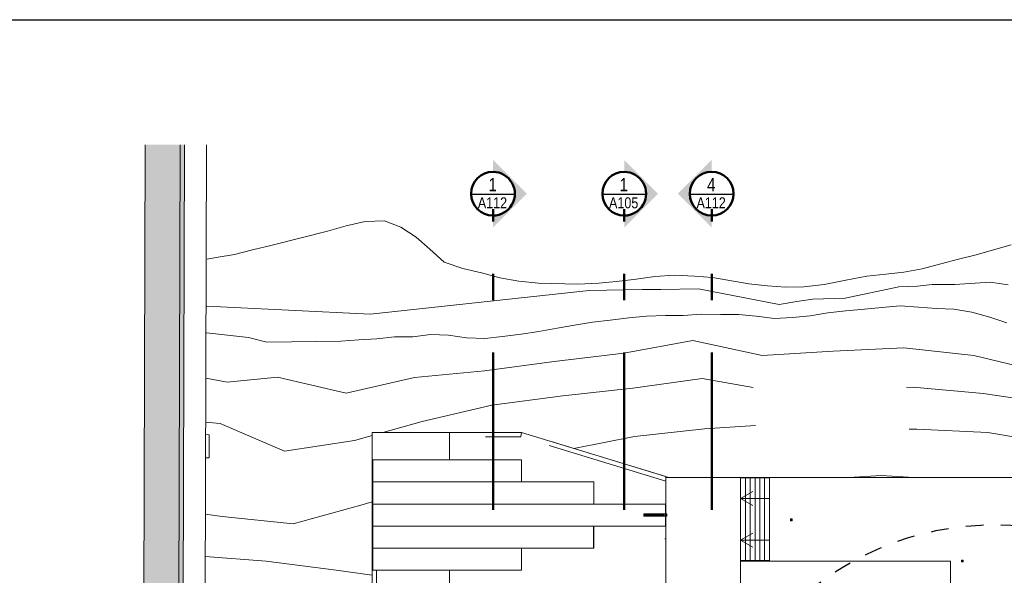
# Model space of a CAD drawing. Header units: metres. Extents: x -373759 to -373409, y 810976 to 811228.
# Tile 16 of 153: x -373726 to -373669, y 811131 to 811163. Entities that reach past the tile are written whole.
import ezdxf

# ---------------------------------------------------------------- set-up
doc = ezdxf.new("R2010")
doc.units = ezdxf.units.M
doc.header["$XCLIPFRAME"] = 2
doc.linetypes.add('LINHA DE CORTE', pattern=[16.5, 9, -3, 1.5, -3])
doc.linetypes.add('TRAÇO 1mm', pattern=[2, 1, -1])
for name, color, linetype, lineweight, true_color in [('A-DETL', 7, 'Continuous', 5, 0x00a600), ('A-DETL-MBND', 9, 'Continuous', 5, 0x808080), ('BASE ALAMEDA JULIO MULLER 1_explodidoR01_dwg', 7, 'Continuous', 5, 0x767676), ('Curva_Intermediária', 7, 'Continuous', 9, 0x656565), ('Curva_Mestra', 7, 'Continuous', 40, 0xa55200), ('Rio_Perene', 150, 'Continuous', 211, 0x007fff)]:
    doc.layers.add(name, color=color, linetype=linetype, lineweight=lineweight, true_color=true_color)
for name, color, linetype, lineweight in [('A-FLOR', 7, 'Continuous', 5), ('A-FLOR-LEVL', 7, 'Continuous', 5), ('A-FLOR-PATT', 7, 'Continuous', 5), ('A-WALL-PATT', 7, 'Continuous', 18), ('G-ANNO-SYMB', 7, 'Continuous', 5), ('I-WALL', 7, 'Continuous', 5), ('S-COLS', 7, 'Continuous', 5), ('S-STRS', 7, 'Continuous', 5)]:
    doc.layers.add(name, color=color, linetype=linetype, lineweight=lineweight)
doc.styles.add('Arial', font='arial.ttf', dxfattribs={"width": 4.1, "height": 750})
doc.styles.add('Swis721 Cn BT', font='swissc.ttf', dxfattribs={"height": 750})
doc.styles.add('Swis721 Cn BT_1', font='swissc.ttf', dxfattribs={"height": 625})
picture_1 = doc.add_image_def('image1.jpg', size_in_pixel=(999, 584))

# ---------------------------------------------------------------- blocks, each defined once
blk = doc.blocks.new('BASE ALAMEDA JULIO MULLER 1_explodidoR01_dwg-478056-PISTA INFERIOR PARTE 1')
at = {"layer": 'Curva_Intermediária', "color": 9, "lineweight": 5, "true_color": 0xc0c0c0, "flags": 128}
for points in [[(-33070, 932563), (-34014, 932995), (-35997, 933432), (-37243, 933778), (-38080, 933919), (-39120, 934167), (-40122, 934232), (-42242, 934384), (-44061, 934839), (-44958, 934955), (-45973, 935067), (-50159, 937179), (-52247, 937731), (-53254, 938019), (-56206, 938787), (-68622, 940903), (-77482, 943891)], [(-33735, 930507), (-34583, 931075), (-35494, 931627), (-36438, 932075), (-37390, 932387), (-38350, 932739), (-39334, 933107), (-40367, 933299), (-41358, 933483), (-42399, 933667), (-43422, 933835), (-44438, 933955), (-45446, 934139), (-46446, 934363), (-47422, 934787), (-48367, 935155), (-49350, 935419), (-50390, 935747), (-51422, 935947), (-52399, 936227), (-53454, 936483), (-54446, 936667), (-55510, 936843), (-56510, 936995), (-57551, 937115), (-58551, 937219), (-59606, 937331), (-60622, 937459), (-61678, 937619), (-62694, 937787), (-63678, 938107), (-64639, 938531), (-65622, 938843), (-66630, 938995), (-67639, 939291), (-68639, 939451), (-69639, 939667), (-70646, 939883), (-74736, 940986), (-75664, 941522), (-77914, 942432)], [(1432, 910335), (-3396, 911362), (-7108, 912946), (-11592, 915988), (-14646, 918171), (-18046, 920307), (-21422, 922491), (-25247, 923707), (-28791, 925611), (-32519, 927219), (-36063, 929211), (-39782, 930739), (-43735, 931643), (-47703, 932523), (-51286, 934435), (-55270, 934795), (-59238, 935435), (-63206, 936003), (-67159, 936731), (-71174, 936931), (-74686, 938891), (-77541, 939387), (-78649, 939941)], [(-70393, 934201), (-71454, 934203), (-75463, 934699), (-78574, 937227), (-79351, 937531)], [(-48704, 930909), (-51358, 932195), (-55334, 932739), (-59286, 933411), (-63350, 934003), (-67438, 934195), (-69775, 934200)], [(-72573, 926515), (-74486, 927339), (-78182, 928939), (-81472, 930139)], [(-40271, 928505), (-39887, 928419), (-36142, 926987), (-32431, 925323)], [(-41252, 923440), (-43030, 924051), (-44833, 924455)]]:
    blk.add_lwpolyline(points, dxfattribs=at)
at = {"layer": 'Curva_Mestra', "color": 9, "lineweight": 5, "true_color": 0xc0c0c0, "flags": 128}
for points in [[(-71432, 930536), (-72102, 930539), (-76134, 930563), (-79910, 932075), (-80804, 932468)], [(-49161, 928760), (-52030, 929379), (-55990, 930043), (-59513, 930342)], [(-32855, 923043), (-36502, 924763), (-40342, 926051), (-40770, 926181)]]:
    blk.add_lwpolyline(points, dxfattribs=at)
at = {"layer": 'Rio_Perene', "color": 9, "lineweight": 5, "true_color": 0xc0c0c0, "flags": 128}
blk.add_lwpolyline([(-76717, 946481), (-76205, 946427), (-75149, 946315), (-74093, 946283), (-72926, 946235), (-69677, 946139), (-68557, 946139), (-67438, 946091), (-66382, 945819), (-65565, 945211), (-64894, 944427), (-64318, 943547), (-63725, 942619), (-62797, 941979), (-61853, 941451), (-60926, 940891), (-59933, 940411), (-58877, 939995), (-56717, 939323), (-55565, 939051), (-54573, 938859), (-53581, 938699), (-52382, 938539), (-51277, 938315), (-50189, 937947), (-49213, 937579), (-47325, 936683), (-46318, 936267), (-45357, 935915), (-44333, 935643), (-43181, 935467), (-41933, 935355), (-40717, 935259), (-39629, 935067), (-38622, 934891), (-37549, 934795), (-36445, 934779), (-35405, 934763), (-34365, 934731), (-33325, 934731), (-32285, 934731)], dxfattribs=at)
blk = doc.blocks.new('_EST_ PILAR METÁLICO COM ILUMINAÇÃO - 150 x 150-4199398-PISTA INFERIOR PARTE 1')
at = {"layer": 'S-COLS', "lineweight": 20, "true_color": 0x800000}
for points in [[(-60, 1218), (60, 1218), (60, 1227), (-60, 1227)], [(-60, 1049), (60, 1049), (60, 1218), (-60, 1218)], [(-60, 1045), (60, 1045), (60, 1049), (-60, 1049)], [(-60, 725), (60, 725), (60, 1045), (-60, 1045), (-60, 841)], [(-60, 721), (60, 721), (60, 725), (-60, 725)], [(-60, 402), (60, 402), (60, 721), (-60, 721)], [(-60, 398), (60, 398), (60, 402), (-60, 402)], [(-60, 78), (60, 78), (60, 398), (-60, 398)]]:
    blk.add_hatch(color=16, dxfattribs=at).paths.add_polyline_path(points, flags=0)
at = {"layer": 'S-COLS', "color": 236, "lineweight": 20, "true_color": 0x800040}
for p, q in [((-60, 1227), (60, 1227)), ((-60, 1218), (-60, 1227)), ((-60, 1218), (-60, 1049)), ((60, 1218), (-60, 1218)), ((60, 1227), (60, 1218)), ((60, 1049), (60, 1218)), ((-60, 1049), (60, 1049)), ((-60, 1045), (-60, 1049)), ((-60, 1045), (-60, 725)), ((60, 1045), (-60, 1045)), ((-60, 725), (60, 725)), ((-60, 721), (-60, 725)), ((-60, 721), (-60, 402)), ((60, 721), (-60, 721)), ((60, 1049), (60, 1045)), ((60, 725), (60, 1045)), ((60, 725), (60, 721)), ((60, 402), (60, 721)), ((-60, 402), (60, 402)), ((-60, 398), (-60, 402)), ((-60, 398), (-60, 78)), ((60, 398), (-60, 398)), ((-60, 78), (60, 78)), ((60, 402), (60, 398)), ((60, 78), (60, 398))]:
    blk.add_line(p, q, dxfattribs=at)
at = {"layer": 'S-COLS', "lineweight": 20}
for p, q in [((-75, 75), (75, 75)), ((-75, -75), (-75, 75)), ((-70, 65), (-70, -65)), ((65, 70), (-65, 70)), ((70, -65), (70, 65)), ((75, 75), (75, -75)), ((75, -75), (-75, -75)), ((-65, -70), (65, -70))]:
    blk.add_line(p, q, dxfattribs=at)
for centre, start, end in [((-65, 65), 90, 180), ((65, 65), 0, 90), ((-65, -65), 180, 270), ((65, -65), 270, 360)]:
    blk.add_arc(centre, 5, start, end, dxfattribs=at)
blk = doc.blocks.new('_EST_ PILAR BALIZADOR - 150 x 150-4215533-PISTA INFERIOR PARTE 1')
at = {"layer": 'S-COLS', "lineweight": 20, "true_color": 0x800000}
blk.add_hatch(color=16, dxfattribs=at).paths.add_polyline_path([(50, 40), (49, 45), (40, 50), (-45, 49), (-50, 40), (-49, -45), (-40, -50), (45, -49), (50, -40)], flags=0)
at = {"layer": 'S-COLS', "color": 236, "lineweight": 20, "true_color": 0x800040}
for p, q in [((-50, 40), (-50, -40)), ((40, 50), (-40, 50)), ((50, -40), (50, 40)), ((-40, -50), (40, -50))]:
    blk.add_line(p, q, dxfattribs=at)
for centre, start, end in [((-40, 40), 90, 180), ((40, 40), 360, 90), ((-40, -40), 180, 270), ((40, -40), 270, 360)]:
    blk.add_arc(centre, 10, start, end, dxfattribs=at)
at = {"layer": 'S-COLS', "lineweight": 20}
for centre, start, end in [((-40, 40), 135, 180), ((40, 40), 45, 90), ((-40, -40), 225, 270), ((40, -40), 315, 0)]:
    blk.add_arc(centre, 10, start, end, dxfattribs=at)
blk = doc.blocks.new('_EST_ PILAR BALIZADOR - 150 x 150-V365-PISTA INFERIOR PARTE 1')
at = {"layer": 'S-COLS', "lineweight": 20, "true_color": 0x800000}
blk.add_hatch(color=16, dxfattribs=at).paths.add_polyline_path([(50, 40), (49, 45), (40, 50), (-45, 49), (-50, 40), (-49, -45), (-40, -50), (45, -49), (50, -40)], flags=0)
at = {"layer": 'S-COLS', "color": 236, "lineweight": 20, "true_color": 0x800040}
for p, q in [((-50, 40), (-50, -40)), ((40, 50), (-40, 50)), ((50, -40), (50, 40)), ((-40, -50), (40, -50))]:
    blk.add_line(p, q, dxfattribs=at)
for centre, start, end in [((-40, 40), 90, 180), ((40, 40), 360, 90), ((-40, -40), 180, 270), ((40, -40), 270, 360)]:
    blk.add_arc(centre, 10, start, end, dxfattribs=at)
at = {"layer": 'S-COLS', "lineweight": 20}
for centre, start, end in [((-40, 40), 135, 180), ((40, 40), 45, 90), ((-40, -40), 225, 270), ((40, -40), 315, 0)]:
    blk.add_arc(centre, 10, start, end, dxfattribs=at)
blk = doc.blocks.new('Section - CORTE GERAL 2-425707-PISTA INFERIOR PARTE 1')
at = {"layer": 'G-ANNO-SYMB'}
h = blk.add_hatch(color=256, dxfattribs=at)
edge = h.paths.add_edge_path(flags=0)
edge.add_line((-3.5, 7.73), (4.23, 0))
edge.add_line((4.23, 0), (1.5, 0))
edge.add_arc((-3.5, 0), 5, 0, 180)
edge.add_line((-8.5, 0), (-11.24, 0))
edge.add_line((-11.24, 0), (-3.5, 7.73))
at = {"layer": 'G-ANNO-SYMB', "lineweight": 50}
for start, end in [(360, 180), (360, 180), (180, 360), (180, 360)]:
    blk.add_arc((-3.5, 0), 5, start, end, dxfattribs=at)

msp = doc.modelspace()

# ---------------------------------------------------------------- hatches: boundary and pattern name
at = {"layer": 'A-FLOR-PATT', "true_color": 0xff9191}
msp.add_hatch(color=21, dxfattribs=at).paths.add_polyline_path([(-373473.092, 811079.202), (-373472.52, 811081.119), (-373565.769, 811108.99), (-373566.267, 811109.132), (-373566.769, 811109.262), (-373567.273, 811109.38), (-373567.78, 811109.486), (-373568.289, 811109.579), (-373568.801, 811109.661), (-373569.314, 811109.729), (-373569.829, 811109.786), (-373570.345, 811109.829), (-373570.862, 811109.861), (-373571.38, 811109.88), (-373571.898, 811109.886), (-373707.604, 811109.887), (-373707.94, 811109.893), (-373708.277, 811109.912), (-373708.613, 811109.943), (-373708.947, 811109.987), (-373709.28, 811110.044), (-373709.61, 811110.113), (-373709.983, 811110.208), (-373710.268, 811110.29), (-373710.581, 811110.394), (-373710.897, 811110.511), (-373711.209, 811110.641), (-373711.515, 811110.781), (-373711.816, 811110.934), (-373712.111, 811111.097), (-373712.446, 811111.302), (-373712.682, 811111.457), (-373712.957, 811111.652), (-373713.224, 811111.858), (-373713.483, 811112.073), (-373713.734, 811112.298), (-373713.977, 811112.533), (-373714.21, 811112.776), (-373714.435, 811113.028), (-373714.649, 811113.288), (-373714.854, 811113.556), (-373715.049, 811113.831), (-373715.272, 811114.179), (-373715.407, 811114.403), (-373715.569, 811114.698), (-373715.72, 811115), (-373715.86, 811115.307), (-373715.989, 811115.619), (-373716.105, 811115.935), (-373716.21, 811116.256), (-373716.302, 811116.58), (-373716.383, 811116.908), (-373716.451, 811117.238), (-373716.506, 811117.571), (-373716.549, 811117.905), (-373716.581, 811118.274), (-373716.605, 811118.275), (-373716.487, 811155.531), (-373718.487, 811155.531), (-373718.603, 811118.921), (-373718.598, 811118.553), (-373718.58, 811118.185), (-373718.551, 811117.818), (-373718.509, 811117.452), (-373718.455, 811117.087), (-373718.388, 811116.725), (-373718.31, 811116.365), (-373718.22, 811116.008), (-373718.117, 811115.654), (-373718.003, 811115.304), (-373717.877, 811114.958), (-373717.74, 811114.616), (-373717.591, 811114.279), (-373717.432, 811113.947), (-373717.261, 811113.621), (-373717.079, 811113.3), (-373716.887, 811112.986), (-373716.684, 811112.679), (-373716.471, 811112.378), (-373716.248, 811112.085), (-373716.015, 811111.799), (-373715.773, 811111.522), (-373715.522, 811111.252), (-373715.262, 811110.991), (-373714.985, 811110.732), (-373714.717, 811110.496), (-373714.432, 811110.263), (-373714.139, 811110.039), (-373713.839, 811109.825), (-373713.532, 811109.622), (-373713.219, 811109.428), (-373712.899, 811109.245), (-373712.573, 811109.074), (-373712.242, 811108.913), (-373711.905, 811108.763), (-373711.564, 811108.624), (-373711.218, 811108.498), (-373710.868, 811108.382), (-373710.515, 811108.279), (-373710.158, 811108.187), (-373709.798, 811108.108), (-373709.436, 811108.04), (-373709.072, 811107.985), (-373708.706, 811107.942), (-373708.277, 811107.908), (-373707.971, 811107.893), (-373707.603, 811107.887), (-373571.898, 811107.886), (-373571.428, 811107.88), (-373570.959, 811107.863), (-373570.49, 811107.835), (-373570.022, 811107.795), (-373569.556, 811107.744), (-373569.09, 811107.682), (-373568.627, 811107.608), (-373568.165, 811107.523), (-373567.705, 811107.427), (-373567.248, 811107.32), (-373566.794, 811107.202), (-373566.342, 811107.073), (-373476.303, 811080.162)], flags=0)
at = {"layer": 'A-WALL-PATT', "lineweight": 5, "true_color": 0x595959}
msp.add_hatch(color=251, dxfattribs=at).paths.add_polyline_path([(-373716.355, 811118.274), (-373716.237, 811155.531), (-373716.487, 811155.531), (-373716.605, 811118.275)], flags=0)

# ---------------------------------------------------------------- linework, layer by layer
at = {"color": 6, "linetype": 'TRAÇO 1mm', "lineweight": 30}
msp.add_circle((-373669.878, 811116.884), 16.912, dxfattribs=at)
at = {"layer": 'A-DETL', "color": 7}
for p, q in [((-373684.457, 811135.298), (-373683.765, 811135.698)), ((-373682.807, 811135.298), (-373684.457, 811135.298)), ((-373684.457, 811135.298), (-373683.765, 811134.898)), ((-373684.457, 811132.904), (-373683.765, 811133.304)), ((-373682.807, 811132.904), (-373684.457, 811132.904)), ((-373684.457, 811132.904), (-373683.765, 811132.504))]:
    msp.add_line(p, q, dxfattribs=at)
at = {"layer": 'A-DETL-MBND'}
for p, q in [((-373714.828, 811138.943), (-373715.04, 811138.945)), ((-373714.828, 811138.943), (-373714.842, 811137.62)), ((-373714.842, 811137.62), (-373715.044, 811137.623))]:
    msp.add_line(p, q, dxfattribs=at)
at = {"layer": 'A-FLOR'}
for p, q in [((-373718.487, 811155.531), (-373718.603, 811118.921)), ((-373716.487, 811155.531), (-373716.603, 811118.915)), ((-373715.103, 811118.91), (-373714.987, 811155.531)), ((-373701.102, 811139.069), (-373705.511, 811139.069)), ((-373705.511, 811139.069), (-373705.511, 811137.497)), ((-373705.511, 811137.497), (-373705.511, 811137.497)), ((-373684.457, 811136.498), (-373688.727, 811136.498)), ((-373688.727, 811136.498), (-373688.727, 811134.422)), ((-373684.457, 811130.149), (-373684.457, 811136.498)), ((-373658.345, 811136.498), (-373682.807, 811136.498)), ((-373682.807, 811136.498), (-373682.807, 811136.466)), ((-373688.727, 811134.417), (-373688.727, 811134.277)), ((-373688.727, 811134.272), (-373688.727, 811133.717)), ((-373682.807, 811131.737), (-373682.807, 811131.704))]:
    msp.add_line(p, q, dxfattribs=at)
at = {"layer": 'A-FLOR-LEVL'}
for p, q in [((-373701.102, 811137.497), (-373701.102, 811139.069)), ((-373701.102, 811139.069), (-373696.977, 811139.069)), ((-373696.977, 811139.069), (-373688.727, 811136.549)), ((-373688.727, 811134.422), (-373688.727, 811136.549)), ((-373688.727, 811134.277), (-373688.727, 811134.417)), ((-373688.727, 811132.982), (-373688.727, 811134.272)), ((-373692.857, 811133.717), (-373692.857, 811132.457)), ((-373688.727, 811133.717), (-373692.857, 811133.717)), ((-373688.727, 811133.717), (-373688.727, 811130.149)), ((-373688.793, 811132.982), (-373688.727, 811132.982)), ((-373696.977, 811132.457), (-373696.977, 811131.197)), ((-373692.857, 811132.457), (-373696.977, 811132.457)), ((-373672.457, 811131.704), (-373684.457, 811131.704)), ((-373672.457, 811131.704), (-373672.457, 811129.041)), ((-373701.102, 811131.197), (-373701.102, 811127.629)), ((-373696.977, 811131.197), (-373701.102, 811131.197))]:
    msp.add_line(p, q, dxfattribs=at)
at = {"layer": 'G-ANNO-SYMB', "linetype": 'LINHA DE CORTE', "lineweight": 50}
for p, q in [((-373698.609, 811134.643), (-373698.609, 811151.856)), ((-373691.109, 811134.643), (-373691.109, 811151.856)), ((-373686.109, 811134.643), (-373686.109, 811151.856))]:
    msp.add_line(p, q, dxfattribs=at)
at = {"layer": 'I-WALL', "lineweight": 18}
for p, q in [((-373716.487, 811155.531), (-373716.605, 811118.275)), ((-373716.355, 811118.274), (-373716.237, 811155.531))]:
    msp.add_line(p, q, dxfattribs=at)
at = {"layer": 'I-WALL'}
for p, q in [((-373699.031, 811139.069), (-373696.977, 811139.069)), ((-373697.015, 811138.819), (-373699.031, 811138.819)), ((-373696.977, 811139.069), (-373697.015, 811138.819)), ((-373688.727, 811136.288), (-373695.407, 811138.328)), ((-373695.334, 811138.567), (-373688.561, 811136.498)), ((-373705.511, 811131.197), (-373705.511, 811137.497)), ((-373705.511, 811137.497), (-373705.478, 811137.497)), ((-373705.478, 811136.754), (-373705.511, 811136.754)), ((-373684.457, 811136.498), (-373682.807, 811136.498)), ((-373684.329, 811136.466), (-373684.329, 811136.498)), ((-373683.057, 811136.466), (-373683.057, 811136.498)), ((-373705.511, 811122.862), (-373705.511, 811131.197)), ((-373705.511, 811131.197), (-373705.261, 811131.197)), ((-373705.261, 811131.197), (-373705.261, 811122.862))]:
    msp.add_line(p, q, dxfattribs=at)
at = {"layer": 'S-STRS'}
for p, q in [((-373696.977, 811137.497), (-373705.478, 811137.497)), ((-373705.478, 811137.497), (-373705.478, 811136.237)), ((-373696.977, 811137.497), (-373705.478, 811137.497)), ((-373696.977, 811137.497), (-373696.977, 811136.237)), ((-373705.478, 811136.237), (-373705.478, 811134.977)), ((-373696.977, 811136.237), (-373705.478, 811136.237)), ((-373696.977, 811136.237), (-373705.478, 811136.237)), ((-373696.977, 811136.237), (-373692.852, 811136.237)), ((-373692.852, 811136.237), (-373692.852, 811134.977)), ((-373684.457, 811131.737), (-373684.457, 811136.466)), ((-373684.182, 811136.466), (-373684.457, 811136.466)), ((-373683.907, 811136.466), (-373684.182, 811136.466)), ((-373684.182, 811131.737), (-373684.182, 811136.466)), ((-373684.182, 811131.737), (-373684.182, 811136.466)), ((-373683.632, 811136.466), (-373683.907, 811136.466)), ((-373683.907, 811131.737), (-373683.907, 811136.466)), ((-373683.907, 811131.737), (-373683.907, 811136.466)), ((-373683.357, 811136.466), (-373683.632, 811136.466)), ((-373683.632, 811131.737), (-373683.632, 811136.466)), ((-373683.632, 811131.737), (-373683.632, 811136.466)), ((-373683.082, 811136.466), (-373683.357, 811136.466)), ((-373683.357, 811131.737), (-373683.357, 811136.466)), ((-373683.357, 811131.737), (-373683.357, 811136.466)), ((-373682.807, 811136.466), (-373683.082, 811136.466)), ((-373683.082, 811131.737), (-373683.082, 811136.466)), ((-373683.082, 811131.737), (-373683.082, 811136.466)), ((-373682.807, 811131.737), (-373682.807, 811136.466)), ((-373682.807, 811131.737), (-373682.807, 811136.466)), ((-373705.478, 811134.977), (-373705.478, 811133.717)), ((-373692.852, 811134.977), (-373705.478, 811134.977)), ((-373692.852, 811134.977), (-373705.478, 811134.977)), ((-373692.852, 811134.977), (-373688.752, 811134.977)), ((-373688.752, 811134.977), (-373688.752, 811134.422)), ((-373688.752, 811134.417), (-373688.752, 811134.277)), ((-373688.752, 811134.272), (-373688.752, 811133.717)), ((-373705.478, 811133.717), (-373705.478, 811132.457)), ((-373692.852, 811133.717), (-373705.478, 811133.717)), ((-373692.852, 811133.717), (-373705.478, 811133.717)), ((-373692.852, 811133.717), (-373692.852, 811132.457)), ((-373705.478, 811132.457), (-373705.478, 811131.197)), ((-373696.977, 811132.457), (-373705.478, 811132.457)), ((-373696.977, 811132.457), (-373705.478, 811132.457)), ((-373696.977, 811132.457), (-373696.977, 811131.197)), ((-373692.852, 811132.457), (-373696.977, 811132.457)), ((-373684.182, 811131.737), (-373684.457, 811131.737)), ((-373683.907, 811131.737), (-373684.182, 811131.737)), ((-373683.632, 811131.737), (-373683.907, 811131.737)), ((-373683.357, 811131.737), (-373683.632, 811131.737)), ((-373683.082, 811131.737), (-373683.357, 811131.737)), ((-373682.807, 811131.737), (-373683.082, 811131.737)), ((-373696.977, 811131.197), (-373705.478, 811131.197))]:
    msp.add_line(p, q, dxfattribs=at)

# ---------------------------------------------------------------- block references
at = {"layer": 'BASE ALAMEDA JULIO MULLER 1_explodidoR01_dwg', "color": 9, "true_color": 0xc0c0c0, "xscale": 0.0009999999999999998, "yscale": 0.0009999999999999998, "zscale": 0.0009999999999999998, "rotation": 15.8306522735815}
msp.add_blockref('BASE ALAMEDA JULIO MULLER 1_explodidoR01_dwg-478056-PISTA INFERIOR PARTE 1', (-373382.942, 810259.336), dxfattribs=at)
at = {"layer": 'G-ANNO-SYMB', "lineweight": 50, "xscale": 0.2499999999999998, "yscale": 0.2499999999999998, "zscale": 0.2499999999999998, "rotation": 269.9997558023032}
for p in [(-373698.609, 811151.856), (-373691.109, 811151.856)]:
    msp.add_blockref('Section - CORTE GERAL 2-425707-PISTA INFERIOR PARTE 1', p, dxfattribs=at)
at = {"layer": 'G-ANNO-SYMB', "lineweight": 50, "extrusion": (0, 0, -1), "xscale": 0.2499999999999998, "yscale": 0.2499999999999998, "zscale": 0.2499999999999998, "rotation": 270.0002441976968}
msp.add_blockref('Section - CORTE GERAL 2-425707-PISTA INFERIOR PARTE 1', (373686.109, 811151.856), dxfattribs=at)
at = {"layer": 'S-COLS', "color": 236, "lineweight": 20, "true_color": 0x800040}
for name, p, xscale, yscale, zscale, rotation in [('_EST_ PILAR METÁLICO COM ILUMINAÇÃO - 150 x 150-4199398-PISTA INFERIOR PARTE 1', (-373688.752, 811134.347), 0.001, 0.001, 0.001, 89.99962764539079), ('_EST_ PILAR BALIZADOR - 150 x 150-4215533-PISTA INFERIOR PARTE 1', (-373681.557, 811134.073), 0.0009999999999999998, 0.0009999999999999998, 0.0009999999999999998, 269.9996276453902), ('_EST_ PILAR BALIZADOR - 150 x 150-V365-PISTA INFERIOR PARTE 1', (-373671.782, 811131.721), 0.0009999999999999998, 0.0009999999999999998, 0.0009999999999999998, 269.9996276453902)]:
    msp.add_blockref(name, p, dxfattribs=dict(at, xscale=xscale, yscale=yscale, zscale=zscale, rotation=rotation))

# ---------------------------------------------------------------- texts
at = {"layer": 'G-ANNO-SYMB', "attachment_point": 1}
for s, insert, char_height, width, style in [('1', (-373698.872, 811153.622), 0.75, 0.60127, 'Swis721 Cn BT'), ('1', (-373691.372, 811153.622), 0.75, 0.60127, 'Swis721 Cn BT'), ('4', (-373686.372, 811153.622), 0.75, 0.60127, 'Swis721 Cn BT'), ('_', (-373699.771, 811153.629), 0.75, 2.95823, 'Arial'), ('A112', (-373699.476, 811152.524), 0.625, 2.06435, 'Swis721 Cn BT_1'), ('_', (-373692.271, 811153.629), 0.75, 2.95823, 'Arial'), ('A105', (-373691.976, 811152.524), 0.625, 2.06435, 'Swis721 Cn BT_1'), ('_', (-373687.271, 811153.629), 0.75, 2.95823, 'Arial'), ('A112', (-373686.976, 811152.524), 0.625, 2.06435, 'Swis721 Cn BT_1')]:
    msp.add_mtext(s, dxfattribs=dict(at, insert=insert, char_height=char_height, width=width, style=style))

# ---------------------------------------------------------------- pictures from other files: only their frames are drawn
image = msp.add_image(picture_1, insert=(-373760.797, 810990.663), size_in_units=(351.808, 205.662))
image.set_boundary_path([(4.5384, 95.013), (998.5, 423.353)])
image.dxf.flags = 15

doc.saveas('drawing.dxf')
